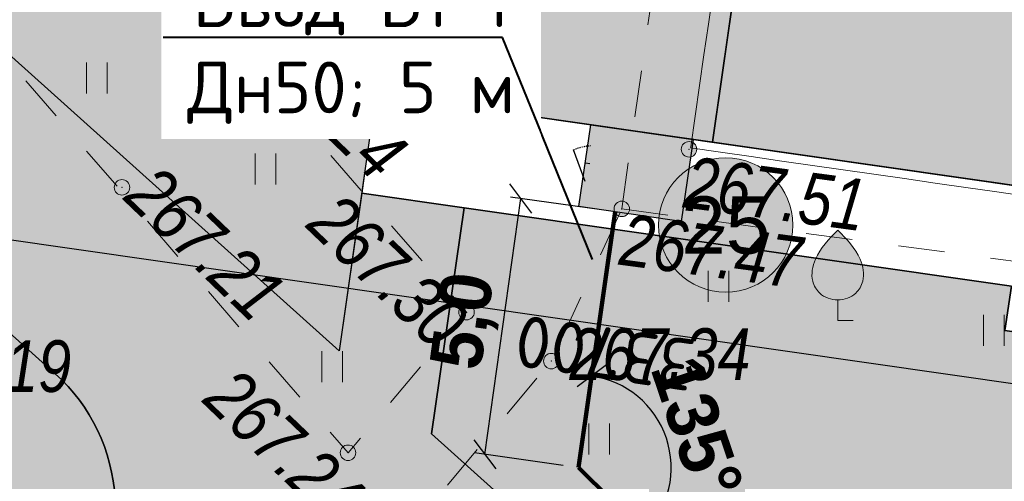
# Model space of a CAD drawing. Header units: inches. Extents: x -416310 to 1286511, y -34262 to 944600.
# Tile 14 of 84: x 118841 to 137894, y 105989 to 114923. Entities that reach past the tile are written whole.
import ezdxf
from ezdxf import colors
from ezdxf.entities.mleader import LeaderData, LeaderLine
from ezdxf.enums import TextEntityAlignment as Align
from ezdxf.math import Vec2, Vec3

# ---------------------------------------------------------------- set-up
doc = ezdxf.new("R2010")
doc.units = ezdxf.units.IN
doc.header["$MEASUREMENT"] = 0
for name, pattern in [('ACAD_ISO03W100', [30, 12, -18]), ('Auto_Street_NotBorder_Line_m1', [3, 1.5, -1.5]), ('Build_Contour_Notresid_m1', [1, 1, 0])]:
    doc.linetypes.add(name, pattern=pattern)
doc.layers.get('Defpoints').update_dxf_attribs({"color": 4, "lineweight": 30})
for name, color, linetype, lineweight in [('.', 7, 'Continuous', 15), ('devor', 7, 'Continuous', 40), ('ПЛАНИРОВКА', 7, 'Continuous', 30), ('Стены', 250, 'Continuous', 30), ('Цоколь', 7, 'Continuous', 9), ('Экспликация', 7, 'Continuous', 30)]:
    doc.layers.add(name, color=color, linetype=linetype, lineweight=lineweight)
for name, color, linetype, lineweight, true_color in [('AUTO#_ROADS_EXIST_L', 7, 'Continuous', 15, 0x000000), ('GREEN_VGTAT_#####_B', 7, 'Continuous', 15, 0x000000), ('GREEN_VGTAT_SRVEY_B', 7, 'Continuous', 15, 0x000000), ('В1', 7, 'хозяйственно-питьевой водопровод', 50, 0x0515fa)]:
    doc.layers.add(name, color=color, linetype=linetype, lineweight=lineweight, true_color=true_color)
for name, color, linetype, true_color in [('BUILD_NORES_CNTUR_P', 7, 'Continuous', 0x000000), ('RELEF_POINT_PICKT_B', 7, 'Continuous', 0x000000), ('RELEF_POINT_PICKT_T', 7, 'Continuous', 0x000000)]:
    doc.layers.add(name, color=color, linetype=linetype, true_color=true_color)
for name, color, linetype in [('Номер пп.', 7, 'Continuous'), ('Штрих Железобетона', 7, 'Continuous'), ('Штрих Стекло', 7, 'Continuous')]:
    doc.layers.add(name, color=color, linetype=linetype)
doc.styles.add('ARIAL', font='arial.ttf')
doc.styles.add('FAYZXON', font='GOTHICB.TTF')
doc.styles.add('GOST', font='isocpeur.ttf')
doc.styles.get("Standard").update_dxf_attribs({"font": 'arial.ttf'})
doc.styles.add('Д-431 (Arial Narrow К)', font='ARIALNI.TTF', dxfattribs={"height": 1})
doc.styles.add('Юлия', font='times.ttf')
doc.linetypes.add('FENCELINE1', pattern='A,6.35,-2.54,[133,ltypeshp.shx,S=2.54,R=0,X=-2.54,Y=0],-2.54,25.4', length=36.83)
doc.linetypes.add('хозяйственно-питьевой водопровод', pattern='A,5,-0.5,["В1",Standard,S=0.7,R=0,X=0,Y=-0.35],-1.5', length=7)
doc.dimstyles.new('100$0', dxfattribs={"dimtxt": 250, "dimasz": 150, "dimexe": 1.25, "dimexo": 30, "dimgap": 30, "dimtad": 1, "dimdec": 1, "dimzin": 9, "dimtxsty": 'GOST', "dimblk": 'ARCHTICK', "dimcen": 200, "dimclrd": 256, "dimclre": 256, "dimclrt": 256, "dimadec": 0, "dimazin": 0, "dimtfac": 1, "dimtdec": 1, "dimtmove": 1, "dimatfit": 3, "dimldrblk": 'OPEN90', "dimfxl": 0, "dimlwd": -1, "dimlwe": -1, "dimarcsym": 0})
doc.dimstyles.new('MAGENTA genplan dimension', dxfattribs={"dimtxt": 1000, "dimasz": 500, "dimexe": 200, "dimexo": 300, "dimgap": 100, "dimtad": 1, "dimdec": 1, "dimlfac": 0.001, "dimzin": 1, "dimtxsty": 'FAYZXON', "dimblk": 'OBLIQUE', "dimcen": 0, "dimclrd": 142, "dimclre": 142, "dimclrt": 6, "dimadec": 0, "dimazin": 0, "dimtfac": 1, "dimtdec": 1, "dimtmove": 0, "dimatfit": 3, "dimldrblk": 'OBLIQUE', "dimfxl": 0, "dimlwd": 30, "dimlwe": 30, "dimarcsym": 0})

# ---------------------------------------------------------------- blocks, each defined once
blk = doc.blocks.new('GreenFruit_m1')
at = {"layer": 'GREEN_VGTAT_SRVEY_B', "linetype": 'Continuous', "lineweight": 13, "true_color": 0xfffffe}
h = blk.add_hatch(color=7, dxfattribs=at)
h.dxf.hatch_style = 1
edge = h.paths.add_edge_path()
edge.add_spline(control_points=[(-0.001, 0.8), (-0.001, 0.8), (0.258, 0.802), (0.696, 0.951), (1.074, 1.608), (0.88, 2.607), (0.338, 3.157), (-0.001, 3.5)], knot_values=[1.744095, 1.744095, 1.744095, 1.744095, 1.744164, 2.114608, 2.383255, 2.810464, 3.522822, 3.522822, 3.522822, 3.522822], degree=3, periodic=0)
edge.add_spline(control_points=[(-0.001, 3.5), (-0.34, 3.157), (-0.882, 2.607), (-1.075, 1.608), (-0.697, 0.951), (-0.259, 0.802), (-0.001, 0.8), (-0.001, 0.8)], knot_values=[1.744095, 1.744095, 1.744095, 1.744095, 2.456452, 2.883662, 3.152309, 3.522752, 3.522822, 3.522822, 3.522822, 3.522822], degree=3, periodic=0)
at = {"layer": 'GREEN_VGTAT_SRVEY_B', "color": 18, "linetype": 'Continuous', "lineweight": 13, "true_color": 0x000000, "flags": 128}
blk.add_lwpolyline([(0.6, 0), (0, 0), (0, 0.8)], dxfattribs=at)
at = {"layer": 'GREEN_VGTAT_SRVEY_B', "color": 18, "linetype": 'Continuous', "lineweight": 13, "true_color": 0x000000}
for points in [[(0, 0.8), (0, 0.8), (-0.259, 0.802), (-0.697, 0.951), (-1.075, 1.608), (-0.882, 2.607), (-0.34, 3.157), (-0.001, 3.5)], [(-0.001, 0.8), (-0.001, 0.8), (0.258, 0.802), (0.696, 0.951), (1.074, 1.608), (0.88, 2.607), (0.338, 3.157), (-0.001, 3.5)]]:
    blk.add_open_spline(points, degree=3, knots=[1.743859, 1.743859, 1.743859, 1.743859, 1.744164, 2.114608, 2.383255, 2.810464, 3.522822, 3.522822, 3.522822, 3.522822], dxfattribs=at)
blk = doc.blocks.new('GreenGrassMeadow_m1')
at = {"layer": 'GREEN_VGTAT_#####_B', "color": 18, "linetype": 'Continuous', "lineweight": 13, "true_color": 0x000000}
for p, q in [((-0.4, 0), (-0.4, 1.2)), ((0.4, 0), (0.4, 1.2))]:
    blk.add_line(p, q, dxfattribs=at)
blk = doc.blocks.new('PointHight_m1')
at = {"layer": 'RELEF_POINT_PICKT_B', "linetype": 'Continuous', "lineweight": 15, "true_color": 0x000000}
h = blk.add_hatch(color=18, dxfattribs=at)
edge = h.paths.add_edge_path()
edge.add_arc((0, 0), 0.3, 0, 360)
at = {"layer": 'RELEF_POINT_PICKT_B', "color": 18, "linetype": 'Continuous', "lineweight": 15, "true_color": 0x000000}
blk.add_circle((0, 0), 0.3, dxfattribs=at)
blk.add_point((0, 0), dxfattribs=at)
blk = doc.blocks.new('55653')
at = {"layer": 'AUTO#_ROADS_EXIST_L', "color": 18, "linetype": 'Auto_Street_NotBorder_Line_m1', "lineweight": 15, "ltscale": 600, "true_color": 0x000000, "flags": 128}
for points in [[(-112850, 114959), (-111915, 121551), (-114942, 122045), (-113739, 130432)], [(-133940, 130218), (-133645, 128673), (-140964, 122459), (-128299, 108359), (-118043, 98284), (-113409, 103612), (-117337, 108282), (-114214, 112013), (-112850, 114959)], [(-126742, 120161), (-118148, 110239), (-115854, 112960), (-124084, 122463), (-126742, 120161)], [(-112850, 114959), (-100102, 113259)]]:
    blk.add_lwpolyline(points, dxfattribs=at)
at = {"layer": 'BUILD_NORES_CNTUR_P', "color": 18, "linetype": 'Build_Contour_Notresid_m1', "lineweight": 13, "ltscale": 600, "true_color": 0x000000, "flags": 128}
blk.add_lwpolyline([(-94779, 126329), (-96548, 113992), (-111518, 116139), (-109748, 128476)], close=True, dxfattribs=at)
at = {"layer": 'GREEN_VGTAT_#####_B', "color": 18, "true_color": 0x000000, "xscale": 500, "yscale": 500, "zscale": 500}
for p in [(-123007, 117194, -353246), (-119743, 115432, -353246), (-110976, 113159, -353246), (-105652, 112311, -353246), (-118456, 111603, -353246), (-113291, 110203, -353246)]:
    blk.add_blockref('GreenGrassMeadow_m1', p, dxfattribs=at)
at = {"layer": 'GREEN_VGTAT_SRVEY_B', "color": 18, "true_color": 0x000000, "xscale": 500, "yscale": 500, "zscale": 500}
blk.add_blockref('GreenFruit_m1', (-108671, 112799, -353246), dxfattribs=at)
at = {"layer": 'RELEF_POINT_PICKT_B', "color": 18, "true_color": 0x000000, "xscale": 500, "yscale": 500, "zscale": 500}
for p in [(-120166, 118102, -86009), (-111549, 116113, -85734), (-122522, 115375, -86037), (-112850, 114959, -85776), (-115854, 112960, -85943), (-114214, 112013, -85905), (-118148, 110239, -86004)]:
    blk.add_blockref('PointHight_m1', p, dxfattribs=at)
at = {"layer": 'RELEF_POINT_PICKT_T', "color": 18, "true_color": 0x000000, "style": 'Д-431 (Arial Narrow К)'}
for s, rotation, p in [('267.24', 316.2062, (-119816, 118237)), ('267.51', 352.3615, (-111616, 115487)), ('267.21', 316.2062, (-122172, 115510)), ('267.30', 316.2062, (-118641, 114973)), ('267.47', 352.3615, (-112858, 114378)), ('267.24', 316.2062, (-120643, 111589))]:
    blk.add_text(s, height=1000, rotation=rotation, dxfattribs=at).set_placement(p, align=Align.MIDDLE_LEFT)
for s, p in [('267.34', (-113864, 112148)), ('267.19', (-127009, 111916))]:
    blk.add_text(s, height=1000, dxfattribs=at).set_placement(p, align=Align.MIDDLE_LEFT)
blk = doc.blocks.new('_ArchTick')
at = {"color": 0, "linetype": 'ByBlock', "const_width": 0.15}
blk.add_lwpolyline([(-0.5, -0.5), (0.5, 0.5)], dxfattribs=at)
blk = doc.blocks.new('*D73')
at = {"ltscale": 30, "transparency": 16777216}
for p, q in [((-66000, -33850), (-66000, -150)), ((-65970, -150), (-65998.75, -150)), ((-65970, -33850), (-65998.75, -33850))]:
    blk.add_line(p, q, dxfattribs=at)
at = {"layer": 'Defpoints', "color": 0, "ltscale": 30, "transparency": 16777216}
for p in [(-66000, -150), (-66000, -150), (-66000, -33850)]:
    blk.add_point(p, dxfattribs=at)
at = {"ltscale": 30, "transparency": 16777216, "xscale": 150, "yscale": 150, "zscale": 150}
for p, rotation in [((-66000, -150), 90), ((-66000, -33850), 270)]:
    blk.add_blockref('_ArchTick', p, dxfattribs=dict(at, rotation=rotation))
at = {"ltscale": 30, "transparency": 16777216, "insert": (-66530, -17000), "char_height": 1000, "attachment_point": 5, "rotation": 90, "style": 'GOST'}
blk.add_mtext('33700', dxfattribs=at)
blk = doc.blocks.new('_Open90')
at = {"color": 0, "linetype": 'ByBlock', "lineweight": -2}
for p, q in [((0, 0), (-1, 0)), ((-0.5, 0.5), (0, 0)), ((0, 0), (-0.5, -0.5))]:
    blk.add_line(p, q, dxfattribs=at)
blk = doc.blocks.new('A$Cef465eac')
at = {"ltscale": 30}
for p, q in [((610, 18200), (610, 19500)), ((610, 19500), (3210, 19500)), ((610, 19200), (3210, 19200))]:
    blk.add_line(p, q, dxfattribs=at)
at = {"linetype": 'FENCELINE1', "ltscale": 10, "const_width": 15}
blk.add_lwpolyline([(660, 18200), (660, 19500)], dxfattribs=at)
blk = doc.blocks.new('Д-1')
at = {"lineweight": 30}
blk.add_lwpolyline([(0, 0), (-443, -820)], dxfattribs=at)
at = {"linetype": 'ACAD_ISO03W100', "ltscale": 2}
blk.add_arc((236, 217), 1240, 236.7811, 259.0382, dxfattribs=at)
at = {"layer": 'Defpoints'}
blk.add_line((60, -500), (-60, -500), dxfattribs=at)
blk = doc.blocks.new('нум1')
at = {"layer": 'Номер пп.', "ltscale": 100, "true_color": 0xffffff}
h = blk.add_hatch(color=7, dxfattribs=at)
edge = h.paths.add_edge_path()
edge.add_arc((0, 0), 3.515, 0, 360)
at = {"layer": 'Номер пп.', "color": 18, "lineweight": 15, "true_color": 0x000000}
blk.add_circle((0, 0), 3.515, dxfattribs=at)
at = {"layer": 'Номер пп.', "color": 0, "ltscale": 100, "style": 'Юлия'}
blk.add_attdef('ЦИФРА', text='', height=4, dxfattribs=at).set_placement((0, 0), align=Align.MIDDLE_CENTER)
blk = doc.blocks.new('_Oblique')
at = {"color": 0, "linetype": 'ByBlock', "lineweight": -2}
blk.add_line((-0.5, -0.5), (0.5, 0.5), dxfattribs=at)
blk = doc.blocks.new('*D166')
at = {"layer": 'Defpoints', "color": 0, "ltscale": 200, "transparency": 16777216}
for p in [(130365, 111204), (129656, 106254), (129656, 106254), (131446, 106176), (142241, 93799)]:
    blk.add_point(p, dxfattribs=at)
at = {"layer": 'devor', "color": 142, "lineweight": 30, "ltscale": 200, "transparency": 16777216}
blk.add_arc((129656, 106254), 1792, 315.2963, 81.8383, dxfattribs=at)
at = {"layer": 'devor', "color": 142, "lineweight": 30, "ltscale": 200, "transparency": 16777216, "xscale": 500, "yscale": 500, "zscale": 500}
for p, rotation in [((129910, 108028), 171.8382701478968), ((130929, 104994), 225.2962676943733)]:
    blk.add_blockref('_Oblique', p, dxfattribs=dict(at, rotation=rotation))
at = {"layer": 'devor', "color": 6, "lineweight": 30, "ltscale": 200, "transparency": 16777216, "insert": (131947, 107024), "char_height": 1000, "attachment_point": 5, "rotation": 288.5673, "style": 'FAYZXON'}
blk.add_mtext('135%%D', dxfattribs=at)
blk = doc.blocks.new('*D172')
at = {"layer": 'Defpoints', "color": 0, "transparency": 16777216}
for p in [(128537, 111462), (130353, 111205), (129656, 106254)]:
    blk.add_point(p, dxfattribs=at)
at = {"layer": 'devor', "color": 142, "lineweight": 30, "transparency": 16777216}
for p, q in [((130056, 111247), (128339, 111489)), ((127839, 106510), (128537, 111462)), ((129358, 106296), (127641, 106538))]:
    blk.add_line(p, q, dxfattribs=at)
at = {"layer": 'devor', "color": 142, "lineweight": 30, "transparency": 16777216, "xscale": 500, "yscale": 500, "zscale": 500}
for p, rotation in [((128537, 111462), 81.97615990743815), ((127839, 106510), 261.9761599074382)]:
    blk.add_blockref('_Oblique', p, dxfattribs=dict(at, rotation=rotation))
at = {"layer": 'devor', "color": 6, "transparency": 16777216, "insert": (127500, 109083), "char_height": 1000, "attachment_point": 5, "rotation": 81.9762, "style": 'FAYZXON'}
blk.add_mtext('5,0', dxfattribs=at)
blk = doc.blocks.new('A$C17045e92')
at = {"layer": '.', "transparency": 33554687}
h = blk.add_hatch(color=1, dxfattribs=at)
h.dxf.hatch_style = 1
h.paths.add_polyline_path([(-63800, -16100), (-62200, -16100), (-62200, -18100), (-63800, -18100)])
at = {"layer": 'Цоколь', "ltscale": 10000}
h = blk.add_hatch(color=1, dxfattribs=at)
h.dxf.hatch_style = 1
h.paths.add_polyline_path([(-62200, -14700), (13500, -14700), (13500, -18480), (-62200, -18480)])
at = {"layer": 'Цоколь', "ltscale": 10000, "true_color": 0xffa8a8}
h = blk.add_hatch(color=21, dxfattribs=at)
h.dxf.hatch_style = 1
h.paths.add_polyline_path([(-49900, -33200), (-62200, -33200), (-62200, -18480), (-49900, -18480)])
at = {"lineweight": 30, "ltscale": 10000}
blk.add_lwpolyline([(-63800, -16100), (-62200, -16100), (-62200, -18100), (-63800, -18100)], close=True, dxfattribs=at)
at = {"layer": 'Стены', "ltscale": 10000}
for points in [[(-62200, -14700), (13500, -14700), (13500, -18480), (-62200, -18480)], [(-49900, -33200), (-62200, -33200), (-62200, -18480), (-49900, -18480)]]:
    blk.add_lwpolyline(points, close=True, dxfattribs=at)
at = {"ltscale": 10000}
blk.add_blockref('A$Cef465eac', (-61900, -32900), dxfattribs=at)
at = {"xscale": -0.7, "yscale": 0.7, "zscale": 0.7, "rotation": 90}
blk.add_blockref('Д-1', (-63300, -16150), dxfattribs=at)
at = {"ltscale": 30}
dim = blk.add_linear_dim(base=(-66000, -150), p1=(-66000, -33850), p2=(-66000, -150), angle=90, dimstyle='100$0', override={"dimtxt": 1000}, dxfattribs=at)
dim.commit()
dim.dimension.update_dxf_attribs({"geometry": '*D73', "text_midpoint": (-66530, -17000)})

msp = doc.modelspace()

# ---------------------------------------------------------------- hatches: boundary and pattern name
at = {"layer": 'Штрих Железобетона', "true_color": 0x969696}
h = msp.add_hatch(dxfattribs=at)
h.set_pattern_fill('ANSI33', color=252, scale=100, angle=49.68473873)
h.set_pattern_definition([(94.68474, (243342.1, -3697.8), (-632.8786, -51.8624), []), (94.68474, (243632.6, -3355.43), (-632.8786, -51.8624), [317.5, -158.75])])
h.paths.add_polyline_path([(219726.7522, 150330.807), (211529.5591, 157870.6175), (208830.5591, 157752.6175), (207075.5591, 157175.6175), (203463.5591, 153141.6175), (191779.5591, 139723.6175), (183637.5591, 130540.6175), (171212.5591, 116269.6175), (157295.5591, 100588.6175), (140749.5591, 81506.6175), (124845.7974, 63964.093), (125043.5591, 63211.6175), (120034.1209, 57835.065), (110270.994, 66931.5595), (107951.5591, 69226.6175), (97686.5591, 78559.6175), (80048.5591, 94536.6175), (52939.5591, 118573.6175), (48881.9647, 122249.2167), (47097.616, 122928.6015), (41489.6623, 117960.5956), (36469.6365, 123051.1849), (59157.5591, 145424.6175), (80952.5591, 168643.6175), (99264.5591, 188150.6175), (120003.5591, 210673.6175), (131251.5591, 222756.6175), (133139.4069, 228816.5456), (132475.065, 231845.9707), (150627.1986, 229675.4977), (149362.6111, 225950.2987), (152290.5591, 220690.6175), (167284.5591, 206772.6175), (215675.5591, 161886.6175), (223692.3005, 154846.4072)])
h.paths.add_polyline_path([(119804.5591, 66001.6175), (121117.5591, 66248.6175), (137816.5591, 84927.6175), (154876.5591, 104590.6175), (166715.5591, 118096.6175), (179953.5591, 133071.6175), (187343.5591, 141567.6175), (200379.5591, 156555.6175), (203698.5591, 160463.6175), (204310.1718, 162200.1597), (204296.5591, 164030.6175), (163664.5591, 201497.6175), (148503.5591, 215808.6175), (144959.2842, 219671.5143), (143828.011, 220534.9435), (140869.474, 220658.1505), (136554.5591, 219263.6175), (126303.5591, 208135.6175), (104005.5591, 184028.6175), (86585.5591, 165468.6175), (64731.5591, 142170.6175), (54470.9689, 131510.8251), (54095.8361, 130073.5887), (54721.059, 127449.07), (56095.5591, 124044.6175), (82895.5591, 98997.6175), (111337.5591, 74191.6175), (112202.5591, 73419.6175)], flags=16)
at = {"layer": 'Штрих Железобетона', "true_color": 0x90ca77}
h = msp.add_hatch(color=73, dxfattribs=at)
h.dxf.hatch_style = 1
h.paths.add_polyline_path([(165213.5333, 155330.0325), (181302.5339, 154010.7941), (186479.4946, 159701.0426), (182100.9958, 163684.5798), (186913.3471, 168952.3592), (168751.1363, 185544.3482), (164014.7033, 180359.6717), (164339.1059, 182621.5714), (168239.995, 186851.9855), (195738.8813, 161730.5271), (191953.1567, 157586.5316), (194347.5447, 155426.6597), (176403.4838, 135005.69), (176320.1425, 134913.2056), (164062.1032, 141379.8508), (164236.4413, 143492.0481), (164318.7802, 144489.627), (164544.3919, 147223.0323), (173680.2439, 146729.4823), (173574.8206, 144778.046), (182327.2266, 144305.2111), (182687.1774, 150968.0761), (173934.7714, 151440.911), (173823.2439, 149376.4823), (169970.5591, 149584.6175), (164762.5368, 149865.9727)])
edge = h.paths.add_edge_path(flags=17)
edge.add_line((128766.6232, 125475.3074), (127731.678, 118259.1458))
edge.add_line((127731.678, 118259.1458), (126444.8453, 118443.7039))
edge.add_line((126444.8453, 118443.7039), (125520.635, 111999.6419))
edge.add_line((125520.635, 111999.6419), (125020.9057, 108515.2764))
edge.add_line((125020.9057, 108515.2764), (111021.7879, 121094.0871))
edge.add_arc((113372.6043, 123701.6888), 3510.8297, 171.93263841, 227.96457134, ccw=False)
edge.add_line((109896.5187, 124194.389), (111699.0683, 136762.6771))
edge.add_line((111699.0683, 136762.6771), (114170.9009, 136408.1657))
edge.add_line((114170.9009, 136408.1657), (113957.9492, 134923.3588))
edge.add_line((113957.9492, 134923.3588), (115244.7819, 134738.8007))
edge.add_line((115244.7819, 134738.8007), (114030.9573, 126275.4013))
edge.add_line((114030.9573, 126275.4013), (121504.4854, 125203.5444))
edge.add_line((121504.4854, 125203.5444), (121689.0436, 126490.3771))
edge.add_line((121689.0436, 126490.3771), (128766.6232, 125475.3074))
edge = h.paths.add_edge_path()
edge.add_line((114383.8526, 137892.9726), (111912.02, 138247.484))
edge.add_line((111912.02, 138247.484), (112714.138, 143840.2567))
edge.add_arc((116178.6874, 143343.3695), 3500, 81.83827018, 171.83827018, ccw=False)
edge.add_line((116675.5747, 146807.9189), (123255.3732, 145864.2412))
edge.add_line((123255.3732, 145864.2412), (122673.3052, 141805.769))
edge.add_line((122673.3052, 141805.769), (116387.6226, 142707.2645))
edge.add_line((116387.6226, 142707.2645), (115883.6369, 139193.2214))
edge.add_line((115883.6369, 139193.2214), (114596.8043, 139377.7796))
edge.add_line((114596.8043, 139377.7796), (114383.8526, 137892.9726))
h.paths.add_polyline_path([(131520.7983, 144678.8102), (130938.7304, 140620.3379), (124653.0478, 141521.8334), (125235.1157, 145580.3057)])
h.paths.add_polyline_path([(146525.6856, 139698.1518), (150348.6218, 139149.8645), (149113.5021, 130537.9844), (142293.3668, 131516.1313), (137985.3158, 132133.994), (138709.3515, 137182.3375), (137323.5317, 137381.0924), (138019.1739, 142231.4617), (142255.823, 141623.8395), (142071.2648, 140337.0068)])
edge = h.paths.add_edge_path()
edge.add_line((113167.3094, 173122.5128), (119310.1349, 172241.506))
edge.add_line((119310.1349, 172241.506), (119097.1832, 170756.6991))
edge.add_line((119097.1832, 170756.6991), (120384.0159, 170572.1409))
edge.add_line((120384.0159, 170572.1409), (119340.5526, 163296.587))
edge.add_line((119340.5526, 163296.587), (124388.8962, 162572.5513))
edge.add_line((124388.8962, 162572.5513), (124204.338, 161285.7187))
edge.add_line((124204.338, 161285.7187), (125441.6771, 161108.2589))
edge.add_line((125441.6771, 161108.2589), (124618.2639, 155367.0055))
edge.add_line((124618.2639, 155367.0055), (121235.9982, 155852.0916))
edge.add_line((121235.9982, 155852.0916), (118615.6502, 158242.2006))
edge.add_line((118615.6502, 158242.2006), (110790.4497, 165379.8334))
edge.add_arc((113149.1098, 167965.7031), 3500, 137.05487217, 227.63098815, ccw=False)
edge.add_line((110587.087, 170350.2448), (113167.3094, 173122.5128))
h.paths.add_polyline_path([(136693.5001, 189902.5115), (135769.2898, 183458.4494), (137056.1225, 183273.8913), (136063.7676, 176354.6911), (134895.7195, 176522.2131), (135080.2776, 177809.0457), (130625.8569, 178447.9008), (130441.2988, 177161.0681), (121512.6598, 178441.6176), (121022.8709, 175026.5617), (119736.0383, 175211.1198), (119523.0866, 173726.3129), (114411.5909, 174459.4059), (122331.2774, 182968.5536), (126568.974, 179024.4183)], flags=17)
h.paths.add_polyline_path([(127421.4197, 160824.3233), (126598.0065, 155083.0699), (132883.6891, 154181.5745), (133891.6604, 161209.6605), (128843.3169, 161933.6963), (128658.7588, 160646.8636)])
h.paths.add_polyline_path([(148822.9586, 156138.5331), (155532.0932, 155176.3059), (154568.9511, 148343.8369), (155861.3382, 148158.4822), (157047.7328, 156435.9074), (157743.6217, 161287.9971), (148241.5997, 162650.7814), (147522.7098, 157638.3174), (149007.5168, 157425.3657)])
edge = h.paths.add_edge_path()
edge.add_line((102739.5473, 123155.4234), (89917.8001, 108884.2211))
edge.add_line((89917.8001, 108884.2211), (84588.5591, 108552.6175))
edge.add_line((84588.5591, 108552.6175), (81442.5293, 105073.165))
edge.add_line((81442.5293, 105073.165), (117991.7267, 72026.338))
edge.add_line((117991.7267, 72026.338), (119492.1312, 71363.5249))
edge.add_line((119492.1312, 71363.5249), (172788.9797, 131088.6714))
edge.add_line((172788.9797, 131088.6714), (163984.3922, 135756.0845))
edge.add_line((163984.3922, 135756.0845), (152181.1118, 137290.1684))
edge.add_line((152181.1118, 137290.1684), (151691.5962, 133875.911))
edge.add_line((151691.5962, 133875.911), (154409.2369, 133485.1646))
edge.add_line((154409.2369, 133485.1646), (154704.6659, 135540.4516))
edge.add_line((154704.6659, 135540.4516), (157133.4537, 135191.3352))
edge.add_line((157133.4537, 135191.3352), (156400.0407, 130089.012))
edge.add_line((156400.0407, 130089.012), (153971.2529, 130438.1284))
edge.add_line((153971.2529, 130438.1284), (154266.9583, 132495.3379))
edge.add_line((154266.9583, 132495.3379), (151549.4604, 132885.0827))
edge.add_line((151549.4604, 132885.0827), (150957.4495, 128758.1761))
edge.add_line((150957.4495, 128758.1761), (142939.4922, 129908.1152))
edge.add_line((142939.4922, 129908.1152), (142428.4081, 126344.5786))
edge.add_line((142428.4081, 126344.5786), (143913.215, 126131.6269))
edge.add_line((143913.215, 126131.6269), (143728.6569, 124844.7942))
edge.add_line((143728.6569, 124844.7942), (150261.8073, 123907.8068))
edge.add_line((150261.8073, 123907.8068), (148089.7002, 108762.7763))
edge.add_line((148089.7002, 108762.7763), (142546.421, 109557.7959))
edge.add_line((142546.421, 109557.7959), (142361.8629, 108270.9632))
edge.add_line((142361.8629, 108270.9632), (137907.4421, 108909.8183))
edge.add_line((137907.4421, 108909.8183), (138034.4614, 109765.232))
edge.add_line((138034.4614, 109765.232), (127442.8387, 111284.2874))
edge.add_line((127442.8387, 111284.2874), (126810.7183, 106907.0527))
edge.add_line((126810.7183, 106907.0527), (133733.7873, 100686.3781))
edge.add_line((133733.7873, 100686.3781), (131060.5022, 97710.8871))
edge.add_line((131060.5022, 97710.8871), (125713.5764, 91760.2245))
edge.add_line((125713.5764, 91760.2245), (116787.4048, 99780.7728))
edge.add_line((116787.4048, 99780.7728), (119794.4318, 103127.3318))
edge.add_arc((117191.0169, 105466.6118), 3500, 318.05894504, 408.06236728)
edge.add_line((119530.1414, 108070.1664), (105120.8648, 121015.9644))
edge.add_line((105120.8648, 121015.9644), (102739.5473, 123155.4234))
edge = h.paths.add_edge_path()
edge.add_line((102322.777, 165882.4931), (109811.8958, 159051.4119))
edge.add_arc((107453.2356, 156465.5422), 3500, 4.33721997, 47.63098815, ccw=False)
edge.add_line((110943.2124, 156730.2349), (110611.4836, 153832.9659))
edge.add_line((110611.4836, 153832.9659), (109968.4439, 149334.4984))
edge.add_line((109968.4439, 149334.4984), (107259.2474, 149722.1545))
edge.add_line((107259.2474, 149722.1545), (108250.7711, 156651.5759))
edge.add_line((108250.7711, 156651.5759), (93402.011, 158776.2695))
edge.add_line((93402.011, 158776.2695), (90994.0248, 141947.6747))
edge.add_line((90994.0248, 141947.6747), (90356.6167, 137493.0467))
edge.add_line((90356.6167, 137493.0467), (96296.1208, 136643.1693))
edge.add_line((96296.1208, 136643.1693), (96933.5289, 141097.7973))
edge.add_line((96933.5289, 141097.7973), (105842.7849, 139822.9811))
edge.add_line((105842.7849, 139822.9811), (106834.3086, 146752.4025))
edge.add_line((106834.3086, 146752.4025), (109543.4636, 146364.7523))
edge.add_line((109543.4636, 146364.7523), (107544.1799, 132393.5479))
edge.add_line((107544.1799, 132393.5479), (91318.7859, 114333.9281))
edge.add_line((91318.7859, 114333.9281), (92492.117, 113245.8422))
edge.add_line((92492.117, 113245.8422), (89614.9581, 110043.4302))
edge.add_line((89614.9581, 110043.4302), (88574.4722, 109987.8548))
edge.add_line((88574.4722, 109987.8548), (84523.3909, 109771.4747))
edge.add_line((84523.3909, 109771.4747), (79891.9959, 113839.2894))
edge.add_line((79891.9959, 113839.2894), (76248.608, 109746.0271))
edge.add_line((76248.608, 109746.0271), (59461.5933, 124828.0681))
edge.add_line((59461.5933, 124828.0681), (95997.9828, 164884.005))
edge.add_line((95997.9828, 164884.005), (98214.4425, 162862.2963))
edge.add_line((98214.4425, 162862.2963), (99798.1144, 164598.5231))
edge.add_line((99798.1144, 164598.5231), (100536.9343, 163924.6202))
edge.add_line((100536.9343, 163924.6202), (102322.777, 165882.4931))
edge = h.paths.add_edge_path()
edge.add_line((159168.4455, 171222.5894), (161154.1951, 185068.2404))
edge.add_line((161154.1951, 185068.2404), (165286.7581, 189549.899))
edge.add_line((165286.7581, 189549.899), (139833.0917, 212802.9578))
edge.add_line((139833.0917, 212802.9578), (102945.2734, 172535.6866))
edge.add_line((102945.2734, 172535.6866), (103032.4483, 172456.1715))
edge.add_arc((105391.1084, 175042.0413), 3500, 227.63098815, 317.05487217)
edge.add_line((107953.1312, 172657.4996), (119769.2546, 185353.0953))
edge.add_line((119769.2546, 185353.0953), (117480.1441, 187483.6303))
edge.add_line((117480.1441, 187483.6303), (134078.7014, 205317.6159))
edge.add_line((134078.7014, 205317.6159), (136455.9052, 203145.9343))
edge.add_line((136455.9052, 203145.9343), (137568.7825, 204364.1314))
edge.add_line((137568.7825, 204364.1314), (135686.1143, 206084.0327))
edge.add_line((135686.1143, 206084.0327), (140498.4656, 211351.8121))
edge.add_line((140498.4656, 211351.8121), (158660.6764, 194759.8231))
edge.add_line((158660.6764, 194759.8231), (153848.3251, 189492.0436))
edge.add_line((153848.3251, 189492.0436), (151965.6569, 191211.9449))
edge.add_line((151965.6569, 191211.9449), (150852.7796, 189993.7479))
edge.add_line((150852.7796, 189993.7479), (149138.8315, 188117.5963))
edge.add_line((149138.8315, 188117.5963), (152828.4019, 187588.4365))
edge.add_line((152828.4019, 187588.4365), (153012.9601, 188875.2691))
edge.add_line((153012.9601, 188875.2691), (157467.3808, 188236.4141))
edge.add_line((157467.3808, 188236.4141), (163303.7351, 187399.3615))
edge.add_line((163303.7351, 187399.3615), (162234.1793, 186239.4556))
edge.add_line((162234.1793, 186239.4556), (159262.5652, 186665.6458))
edge.add_line((159262.5652, 186665.6458), (157090.4581, 171520.6153))
edge.add_line((157090.4581, 171520.6153), (159168.4455, 171222.5894))
h.paths.add_polyline_path([(158983.8873, 169935.7567), (150570.7238, 171142.3765), (150755.2819, 172429.2091), (143410.437, 173482.6101), (142714.7948, 168632.2409), (143704.6661, 168490.2731), (143188.4447, 164890.9159), (157956.5818, 162772.863)])
h.paths.add_polyline_path([(136878.7477, 125827.2113), (137574.3898, 130677.5806), (141454.6853, 130121.0669), (140943.6012, 126557.5303), (139458.7943, 126770.482), (139274.2362, 125483.6493)], flags=17)
h.paths.add_polyline_path([(114077.0288, 153343.021), (113707.9125, 150769.3557), (116704.749, 150339.548), (117091.5725, 152910.3571)])
at = {"layer": 'Штрих Стекло'}
h = msp.add_hatch(dxfattribs=at)
h.set_pattern_fill('ANSI32', color=253, scale=30, angle=-24.32528621)
h.set_pattern_definition([(20.67471, (243342.12, 349651.24), (-100.88746, 267.34768), []), (20.67471, (243464.86, 349595.76), (-100.88746, 267.34768), [])])
edge = h.paths.add_edge_path()
edge.add_line((111770.555, 157808.9744), (117190.7069, 153569.1994))
edge.add_line((117190.7069, 153569.1994), (117091.5725, 152910.3571))
edge.add_line((117091.5725, 152910.3571), (114077.0288, 153343.021))
edge.add_line((114077.0288, 153343.021), (113707.9125, 150769.3557))
edge.add_line((113707.9125, 150769.3557), (116704.749, 150339.548))
edge.add_line((116704.749, 150339.548), (116178.6874, 146843.3695))
edge.add_arc((116178.6874, 143343.3695), 3500, 90, 171.83827018)
edge.add_line((112714.138, 143840.2567), (111912.02, 138247.484))
edge.add_line((111912.02, 138247.484), (114383.8526, 137892.9726))
edge.add_line((114383.8526, 137892.9726), (114170.9009, 136408.1657))
edge.add_line((114170.9009, 136408.1657), (111699.0683, 136762.6771))
edge.add_line((111699.0683, 136762.6771), (110485.2437, 128299.2777))
edge.add_line((110485.2437, 128299.2777), (110261.2467, 126737.4575))
edge.add_line((110261.2467, 126737.4575), (105120.8648, 121015.9644))
edge.add_line((105120.8648, 121015.9644), (102739.5473, 123155.4234))
edge.add_line((102739.5473, 123155.4234), (89917.8001, 108884.2211))
edge.add_line((89917.8001, 108884.2211), (84588.5591, 108552.6175))
edge.add_line((84588.5591, 108552.6175), (84523.7638, 109771.4945))
edge.add_line((84523.7638, 109771.4945), (89614.9581, 110043.4302))
edge.add_line((89614.9581, 110043.4302), (92492.117, 113245.8422))
edge.add_line((92492.117, 113245.8422), (91318.7803, 114333.9218))
edge.add_line((91318.7803, 114333.9218), (107544.1799, 132393.5479))
edge.add_line((107544.1799, 132393.5479), (109543.4636, 146364.7523))
edge.add_line((109543.4636, 146364.7523), (106834.3086, 146752.4025))
edge.add_line((106834.3086, 146752.4025), (106338.5468, 143287.6918))
edge.add_line((106338.5468, 143287.6918), (105842.7849, 139822.9811))
edge.add_line((105842.7849, 139822.9811), (96933.5289, 141097.7973))
edge.add_line((96933.5289, 141097.7973), (96296.1208, 136643.1693))
edge.add_line((96296.1208, 136643.1693), (90356.6167, 137493.0467))
edge.add_line((90356.6167, 137493.0467), (90994.0248, 141947.6747))
edge.add_line((90994.0248, 141947.6747), (93402.011, 158776.2695))
edge.add_line((93402.011, 158776.2695), (108250.7711, 156651.5759))
edge.add_line((108250.7711, 156651.5759), (107238.1212, 149725.1774))
edge.add_line((107238.1212, 149725.1774), (109968.4439, 149334.4984))
edge.add_line((109968.4439, 149334.4984), (110612.3181, 153834.0193))
edge.add_line((110612.3181, 153834.0193), (110943.2124, 156730.2349))
edge.add_line((110943.2124, 156730.2349), (111770.555, 157808.9744))
edge = h.paths.add_edge_path()
edge.add_arc((164473.719, 158906.6824), 3500, 171.83827018, 261.83827017, ccw=False)
edge.add_line((161009.1695, 159403.5697), (164339.1059, 182621.5714))
edge.add_line((164339.1059, 182621.5714), (172080.4085, 191016.8153))
edge.add_arc((173550.7269, 189661.0263), 2000, 47.32066949, 137.32066949, ccw=False)
edge.add_line((174906.5159, 191131.3447), (169025.2423, 196554.5008))
edge.add_arc((167669.4533, 195084.1824), 2000, -42.67933051, 47.32066949, ccw=False)
edge.add_line((169139.7717, 193728.3934), (163303.7351, 187399.3615))
edge.add_line((163303.7351, 187399.3615), (157467.3808, 188236.4141))
edge.add_line((157467.3808, 188236.4141), (157282.8227, 186949.5814))
edge.add_line((157282.8227, 186949.5814), (162234.1793, 186239.4556))
edge.add_line((162234.1793, 186239.4556), (161154.1951, 185068.2404))
edge.add_line((161154.1951, 185068.2404), (159168.4455, 171222.5894))
edge.add_line((159168.4455, 171222.5894), (155209.7026, 171790.3541))
edge.add_line((155209.7026, 171790.3541), (155025.1445, 170503.5214))
edge.add_line((155025.1445, 170503.5214), (158983.8873, 169935.7567))
edge.add_line((158983.8873, 169935.7567), (157956.5818, 162772.863))
edge.add_line((157956.5818, 162772.863), (143188.4447, 164890.9159))
edge.add_line((143188.4447, 164890.9159), (142975.493, 163406.109))
edge.add_line((142975.493, 163406.109), (146756.8013, 162863.7921))
edge.add_line((146756.8013, 162863.7921), (146037.9029, 157851.2691))
edge.add_line((146037.9029, 157851.2691), (147522.7098, 157638.3174))
edge.add_line((147522.7098, 157638.3174), (148241.5997, 162650.7814))
edge.add_line((148241.5997, 162650.7814), (157743.6302, 161288.056))
edge.add_line((157743.6302, 161288.056), (157047.7328, 156435.9074))
edge.add_line((157047.7328, 156435.9074), (163976.8317, 155442.1329))
h = msp.add_hatch(color=253, dxfattribs=at)
h.dxf.hatch_style = 1
edge = h.paths.add_edge_path()
edge.add_line((110943.2124, 156730.2349), (111770.555, 157808.9744))
edge.add_line((111770.555, 157808.9744), (117190.7069, 153569.1994))
edge.add_line((117190.7069, 153569.1994), (116178.6874, 146843.3695))
edge.add_arc((116178.6874, 143343.3695), 3500, 81.83827018, 90, ccw=False)
edge.add_line((116675.5747, 146807.9189), (123255.3732, 145864.2412))
edge.add_line((123255.3732, 145864.2412), (122673.3052, 141805.769))
edge.add_line((122673.3052, 141805.769), (124653.0478, 141521.8334))
edge.add_line((124653.0478, 141521.8334), (125235.1157, 145580.3057))
edge.add_line((125235.1157, 145580.3057), (130332.9528, 144849.1715))
edge.add_line((130332.9528, 144849.1715), (130758.8562, 147818.7854))
edge.add_line((130758.8562, 147818.7854), (130065.9463, 147918.1628))
edge.add_line((130065.9463, 147918.1628), (131002.9337, 154451.3133))
edge.add_line((131002.9337, 154451.3133), (126598.0065, 155083.0699))
edge.add_line((126598.0065, 155083.0699), (127421.4197, 160824.3233))
edge.add_line((127421.4197, 160824.3233), (125441.6771, 161108.2589))
edge.add_line((125441.6771, 161108.2589), (124618.2639, 155367.0055))
edge.add_line((124618.2639, 155367.0055), (121235.9982, 155852.0916))
edge.add_line((121235.9982, 155852.0916), (119845.8385, 157120.1038))
edge.add_line((119845.8385, 157120.1038), (118615.6502, 158242.2006))
edge.add_line((118615.6502, 158242.2006), (115223.4363, 161336.3547))
edge.add_line((115223.4363, 161336.3547), (110790.4497, 165379.8334))
edge.add_arc((113149.1098, 167965.7031), 3500, 137.05487217, 227.63098815, ccw=False)
edge.add_line((110587.087, 170350.2448), (113167.3094, 173122.5128))
edge.add_line((113167.3094, 173122.5128), (119310.1349, 172241.506))
edge.add_line((119310.1349, 172241.506), (119523.0866, 173726.3129))
edge.add_line((119523.0866, 173726.3129), (114411.5909, 174459.4059))
edge.add_line((114411.5909, 174459.4059), (122331.2774, 182968.5536))
edge.add_line((122331.2774, 182968.5536), (119769.2546, 185353.0953))
edge.add_line((119769.2546, 185353.0953), (107953.1312, 172657.4996))
edge.add_arc((105391.1084, 175042.0413), 3500, 227.63098815, 317.05487217, ccw=False)
edge.add_line((103032.4483, 172456.1715), (100327.862, 174923.117))
edge.add_arc((102686.5222, 177508.9868), 3500, 136.81476778, 227.63098815, ccw=False)
edge.add_line((100134.5145, 179904.244), (91692.0775, 170909.3168))
edge.add_arc((94244.0852, 168514.0596), 3500, 47.63098815, 136.81476778, ccw=False)
edge.add_line((96602.7453, 171099.9294), (109811.8958, 159051.4119))
edge.add_arc((107453.2356, 156465.5422), 3500, 4.33721997, 47.63098815, ccw=False)
edge = h.paths.add_edge_path()
edge.add_line((105120.8648, 121015.9644), (119529.9946, 108069.9287))
edge.add_arc((117190.8331, 105466.4073), 3500, -41.94105496, 48.06155398, ccw=False)
edge.add_line((119794.248, 103127.1273), (116787.4048, 99780.7728))
edge.add_line((116787.4048, 99780.7728), (125713.5764, 91760.2245))
edge.add_line((125713.5764, 91760.2245), (131060.5022, 97710.8871))
edge.add_line((131060.5022, 97710.8871), (133733.7873, 100686.3781))
edge.add_line((133733.7873, 100686.3781), (126810.7183, 106907.0527))
edge.add_line((126810.7183, 106907.0527), (127442.8387, 111284.2874))
edge.add_line((127442.8387, 111284.2874), (125458.8481, 111568.8322))
edge.add_line((125458.8481, 111568.8322), (125020.9057, 108515.2764))
edge.add_line((125020.9057, 108515.2764), (111021.7879, 121094.0871))
edge.add_arc((113372.6043, 123701.6888), 3510.8297, 171.93263841, 227.96457134, ccw=False)
edge.add_line((109896.5187, 124194.389), (110261.2467, 126737.4575))
edge.add_line((110261.2467, 126737.4575), (105120.8648, 121015.9644))
h.paths.add_polyline_path([(165208.2092, 155265.5282), (157047.6279, 156435.1756), (156836.5732, 154962.6558), (155861.3382, 148158.4822), (155222.4832, 143704.0614), (154668.8088, 139843.5634), (153381.9761, 140028.1215), (150533.18, 140436.6972), (146710.2437, 140984.9845), (146525.6856, 139698.1518), (150348.6218, 139149.8645), (149113.5021, 130537.9844), (137985.3158, 132133.994), (137772.3641, 130649.1871), (141454.6853, 130121.0669), (140943.6012, 126557.5303), (142428.4081, 126344.5786), (142939.4922, 129908.1152), (148900.5504, 129053.1775), (150957.4495, 128758.1761), (152181.1118, 137290.1684), (163984.3922, 135756.0845), (172788.9797, 131088.6714), (174361.0284, 130122.7792), (176019.857, 128621.7619), (179448.0227, 132499.7481), (176779.0812, 134675.6497), (164062.1032, 141379.8508)])

# ---------------------------------------------------------------- next in the draw order: block references
msp.add_blockref('55653', (243342.1189, -3697.8051))

# ---------------------------------------------------------------- next in the draw order: linework, layer by layer
for points in [[(128766.6232, 125475.3074), (127731.678, 118259.1458), (126444.8453, 118443.7039), (125520.635, 111999.6419), (125020.9057, 108515.2764), (111021.7879, 121094.0871, -0.2494760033), (109896.5187, 124194.389), (111699.0683, 136762.6771), (114170.9009, 136408.1657), (113957.9492, 134923.3588), (115244.7819, 134738.8007), (114030.9573, 126275.4013), (121504.4854, 125203.5444), (121689.0436, 126490.3771), (128766.6232, 125475.3074)], [(150261.8073, 123907.8068), (148089.7002, 108762.7763), (142546.421, 109557.7959), (142361.8629, 108270.9632), (137907.4421, 108909.8183), (138034.4614, 109765.232), (127442.8387, 111284.2874), (126810.7183, 106907.0527), (133733.7873, 100686.3781), (131060.5022, 97710.8871), (125713.5764, 91760.2245), (116787.4048, 99780.7728), (119794.4318, 103127.3318, 0.4142310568), (119530.1414, 108070.1664), (105120.8648, 121015.9644)]]:
    msp.add_lwpolyline(points, format="xyb")
msp.add_lwpolyline([(105120.8648, 121015.9644), (119529.9946, 108069.9287, -0.4142268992), (119794.248, 103127.1273), (116787.4048, 99780.7728), (125713.5764, 91760.2245), (131060.5022, 97710.8871), (133733.7873, 100686.3781), (126810.7183, 106907.0527), (127442.8387, 111284.2874), (125458.8481, 111568.8322), (125020.9057, 108515.2764), (111021.7879, 121094.0871, -0.2494760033), (109896.5187, 124194.389), (110261.2467, 126737.4575)], format="xyb", close=True)
for points in [[(126444.8453, 118443.7039), (125520.635, 111999.6419), (125458.8481, 111568.8322), (127442.8387, 111284.2874), (138030.2133, 109765.8413), (137907.4421, 108909.8183), (142361.8629, 108270.9632), (142546.421, 109557.7959), (148089.7002, 108762.7763), (150261.8073, 123907.8068)], [(127716.7006, 116745.9453), (127347.5843, 114172.28), (128634.417, 113987.7219), (128505.2263, 113086.939), (139789.7589, 111468.5062), (139605.2007, 110181.6735), (141090.0076, 109968.7218), (141274.5658, 111255.5545), (146817.8449, 110460.5349), (148564.0487, 122635.9516)]]:
    msp.add_lwpolyline(points)
at = {"layer": 'В1', "lineweight": 90, "ltscale": 1250}
for points in [[(130365.3658, 111203.7852), (129655.5268, 106254.4288)], [(129655.5268, 106254.4288), (142240.7033, 93798.7359)]]:
    msp.add_lwpolyline(points, dxfattribs=at)

# ---------------------------------------------------------------- next in the draw order: block references
at = {"rotation": 81.8382701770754}
msp.add_blockref('A$C17045e92', (122784.5151, 176743.859), dxfattribs=at)
at = {"layer": 'Экспликация', "color": 18, "ltscale": 0.5, "true_color": 0x000000}
ref = msp.add_blockref('нум1', (132502.9664, 110948.9062, 353246.4), dxfattribs=dict(at, xscale=369.9594313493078, yscale=369.9594313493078, zscale=369.9594313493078, rotation=0.05054835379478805))
ref.add_attrib('ЦИФРА', '25', dxfattribs={"layer": 'ПЛАНИРОВКА', "color": 18, "ltscale": 100, "true_color": 0x000000, "height": 1109.87829, "rotation": 0.05054835, "style": 'ARIAL'}).set_placement((132502.9664, 110948.9062, 353246.4), align=Align.MIDDLE_CENTER)

# ---------------------------------------------------------------- next in the draw order: leaders
ml = msp.add_multileader_mtext('Standard')
ml.set_content('Ввод В1-1\\PДн50; 5 м', color=256, style='GOST')
ml.set_leader_properties(lineweight=40)
ml.build(insert=Vec2(0, 0))
ml.multileader.update_dxf_attribs({"text_left_attachment_type": 6, "text_right_attachment_type": 6, "dogleg_length": 0.001, "arrow_head_size": 600, "scale": 500})
ctx = ml.context
ctx.base_point, ctx.scale, ctx.char_height, ctx.arrow_head_size, ctx.landing_gap_size, ctx.plane_origin = Vec3(122330.8536, 114579.9112, -353246.4), 500, 1000, 600, 0, Vec3(128700.7716, 108131.6595, -353246.4)
ctx.left_attachment, ctx.right_attachment, ctx.text_align_type = 6, 6, 1
notes = []
notes.append((ctx, [(0, (1, 1, 0), (128181.3536, 114579.9112, -353246.4), (-1, 0), 0.5, [(0, [(130153.34, 109725.434, -353246.4)], 0, [])])]))
ctx.mtext.insert, ctx.mtext.alignment, ctx.mtext.flow_direction = Vec3(125255.8536, 115779.9112, -353246.4), 2, 5
ctx.mtext.has_bg_fill, ctx.mtext.bg_color, ctx.mtext.bg_scale_factor, ctx.mtext.bg_transparency, ctx.mtext.use_window_bg_color = 1, -1027028792, 1.5, 0, 1
for ctx, leaders in notes:
    for number, flags, end, landing, length, lines in leaders:
        leader = LeaderData()
        leader.index, (leader.has_last_leader_line, leader.has_dogleg_vector, leader.attachment_direction) = number, flags
        leader.last_leader_point, leader.dogleg_vector, leader.dogleg_length = Vec3(end), Vec3(landing), length
        for number, points, colour, breaks in lines:
            line = LeaderLine()
            line.index, line.vertices, line.color, line.breaks = number, Vec3.list(points), colors.encode_raw_color(colour), breaks
            leader.lines.append(line)
        ctx.leaders.append(leader)

# ---------------------------------------------------------------- next in the draw order: dimensions: what is measured, and where the dimension line sits
at = {"layer": 'devor'}
dim = msp.add_aligned_dim(p1=(129655.5268, 106254.4288), p2=(130353.4545, 111205.4935), distance=1834.3383, dimstyle='MAGENTA genplan dimension', dxfattribs=at)
dim.commit()
dim.dimension.update_dxf_attribs({"geometry": '*D172', "text_midpoint": (127499.7427, 109083.0433)})
at = {"layer": 'devor', "color": 4, "lineweight": 30, "ltscale": 200}
dim = msp.add_angular_dim_2l(base=(131445.5187, 106175.5541), line1=((129655.5268, 106254.4288), (142240.7033, 93798.7359)), line2=((130365.3658, 111203.7852), (129655.5268, 106254.4288)), text='135%%D', dimstyle='MAGENTA genplan dimension', dxfattribs=at)
dim.commit()
dim.dimension.update_dxf_attribs({"geometry": '*D166', "text_midpoint": (131946.611, 107024.007)})

doc.saveas('drawing.dxf')
